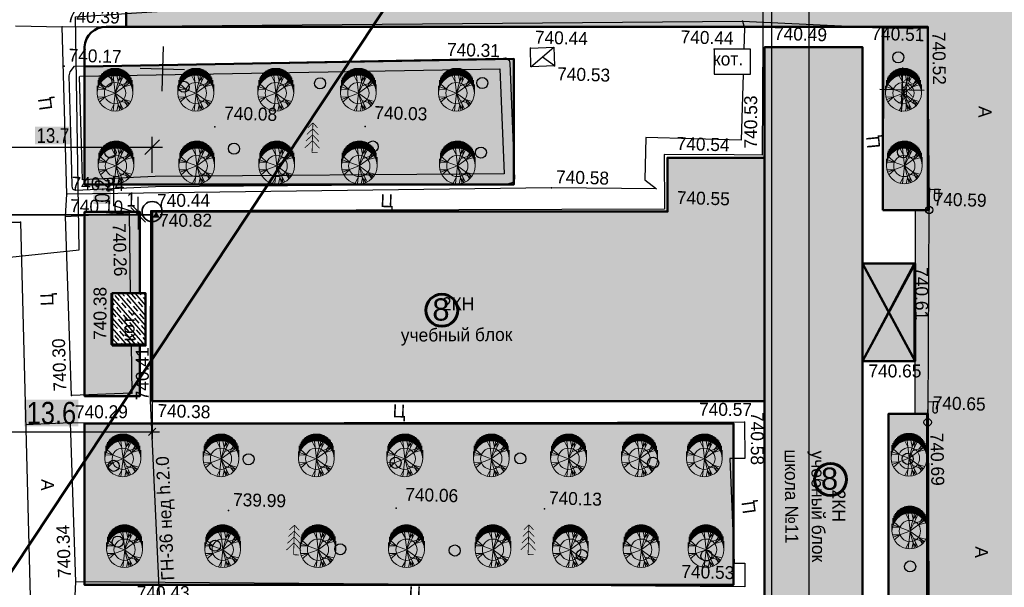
# Model space of a CAD drawing. Header units: millimetres. Extents: x -257011 to 237647566, y 2784933 to 6706507.
# Tile 219 of 256: x 9730843 to 9797399, y 5455907 to 5494236. Entities that reach past the tile are written whole.
import ezdxf

# ---------------------------------------------------------------- set-up
doc = ezdxf.new("R2010")
doc.units = ezdxf.units.MM
doc.header["$LTSCALE"] = 1000
doc.header["$PDMODE"] = 32
doc.header["$PDSIZE"] = 0.3
for name, pattern in [('Д_ТРОТ_ТРУБА', [3, 1.5, -1.5]), ('ДОРОГИ_СТРОЯЩ', [9, 8, -1]), ('Контура низ откосов  Штриховая 0.1-0.5 - - - - - - -', [0.6, 0.1, -0.5]), ('НАВЕС_ОПОРЫ', [3, 2, -1])]:
    doc.linetypes.add(name, pattern=pattern)
for name, color, linetype in [('(001) Сетка', 92, 'Continuous'), ('(002) Рамка', 7, 'Continuous'), ('(004) Точки рельефа', 7, 'Continuous'), ('(007) Здания', 7, 'Continuous'), ('(013) Газ', 40, 'ИК_Газопровод -------г--------'), ('(013) Газопровод', 30, 'ИК_Газопровод -------г--------'), ('(014) Водопровод', 5, 'ИК_Водопровод -------в--------'), ('(022) Возд. Линии', 7, 'Continuous'), ('(025) Дорога', 7, 'Continuous'), ('(035) Откосы', 7, 'Continuous'), ('(038) Деревья', 7, 'Continuous'), ('TREE', 74, 'Continuous')]:
    doc.layers.add(name, color=color, linetype=linetype)
doc.layers.add('.', color=7, linetype='Continuous', lineweight=15)
doc.layers.add('Ф А С А Д', color=250, linetype='Continuous', lineweight=15)
doc.styles.add('ATTR', font='romans.shx', dxfattribs={"width": 0.8, "height": 0.470416})
doc.styles.add('BM-431', font='txt')
doc.styles.add('D-431', font='txt', dxfattribs={"width": 2})
doc.styles.add('P-131', font='txt')
doc.styles.add('Roman', font='romans')
doc.styles.add('S', font='txtwr', dxfattribs={"oblique": 15})
doc.styles.get("Standard").update_dxf_attribs({"font": 'ARIALN.TTF'})
doc.styles.add('Фарход', font='ARIALN.TTF')
doc.linetypes.add('KANALIS_K', pattern='A,1,["<",Standard,S=1.8,R=0,X=-0.9,Y=-0.9],3,-1,["К",Standard,S=1.8,R=0,X=-0.9,Y=-0.9],-1,10', length=16)
doc.linetypes.add('ИК_Водопровод -------в--------', pattern='A,9,-0.6,["В",Standard,S=1.2,R=0,X=0,Y=-0.6],-1.2', length=10.8)
doc.linetypes.add('ИК_Воздушка ------- --------', pattern='A,9,-0.6,["Z",Standard,S=1.2,R=70,X=0.6,Y=-0.65],-1', length=10.6)
doc.linetypes.add('ИК_Газопровод -------г--------', pattern='A,9,-0.6,["Г",Standard,S=1.2,R=0,X=0,Y=-0.6],-1.2', length=10.8)
doc.linetypes.add('ОТКОСЫ_НЕУКР', pattern='A,0.5,["|",Standard,S=1.2,R=0,X=0,Y=-1.2],1,["|",Standard,S=0.5,R=0,X=0,Y=-0.5],0.5', length=2)
doc.linetypes.add('ПОДПОРНАЯ СТЕНКА', pattern='A,2,["V",Standard,S=1.2,R=0,X=0,Y=-1.2],0.2,["V",Standard,S=0.8,R=0,X=0,Y=-0.8],0.25,["V",Standard,S=0.3,R=0,X=0,Y=-0.3],0.25', length=2.7)
doc.dimstyles.new('ISO-25$0', dxfattribs={"dimtxt": 300, "dimasz": 200, "dimexe": 100, "dimexo": 300, "dimgap": 50, "dimtad": 1, "dimdec": 0, "dimtxsty": 'Фарход', "dimblk": 'OBLIQUE', "dimcen": 250, "dimclrd": 256, "dimclrt": 250, "dimadec": 0, "dimazin": 0, "dimtfac": 1, "dimtdec": 0, "dimtmove": 0, "dimatfit": 3, "dimldrblk": 'OBLIQUE', "dimfxl": 0, "dimlwd": -1, "dimarcsym": 0})
doc.dimstyles.new('ISO-25_WS', dxfattribs={"dimscale": 141.414141, "dimtxt": 7, "dimasz": 7, "dimexe": 5, "dimexo": 20, "dimgap": 2, "dimtad": 1, "dimdec": 0, "dimdsep": 46, "dimtxsty": 'Standard', "dimblk": 'OBLIQUE', "dimcen": 2.5, "dimdle": 5, "dimclrd": 5, "dimclre": 5, "dimclrt": 5, "dimadec": 0, "dimazin": 0, "dimtfac": 1, "dimtdec": 0, "dimtmove": 0, "dimatfit": 3, "dimldrblk": 'OBLIQUE', "dimfxl": 0, "dimtolj": 1, "dimtzin": 0, "dimlwd": 30, "dimlwe": 30, "dimarcsym": 0})

# ---------------------------------------------------------------- blocks, each defined once
blk = doc.blocks.new('f')
at = {"layer": '(022) Возд. Линии'}
for points in [[(0, 0.25), (0, 1.5)], [(0, 1.4), (0.75, 1.4)]]:
    blk.add_lwpolyline(points, dxfattribs=at)
blk.add_lwpolyline([(0.4875, 0.65), (0.4875, 0.65, 0.4142136), (0.65, 0.8125), (0.65, 1.4), (0.325, 1.4), (0.325, 0.8125, 0.4142136)], format="xyb", close=True, dxfattribs=at)
blk.add_circle((0, 0), 0.25, dxfattribs=at)
blk = doc.blocks.new('d')
at = {"layer": '(038) Деревья', "color": 30}
blk.add_ellipse((0, 0), major_axis=(0.265, 0.265), ratio=1, start_param=5.497787, end_param=11.780972, dxfattribs=at)
blk = doc.blocks.new('ell')
at = {"const_width": 0.05}
for points in [[(0, 2), (-0.329, 1.671)], [(0, 0), (0, 2)], [(0, 2), (0.329, 1.671)], [(0, 1.6), (-0.386, 1.214)], [(0, 1.6), (0.386, 1.214)], [(0, 0.8), (-0.5, 0.3)], [(0, 1.2), (-0.443, 0.757)], [(0, 1.2), (0.443, 0.757)], [(0, 0.8), (0.5, 0.3)], [(0, 0), (0.375, 0)]]:
    blk.add_lwpolyline(points, dxfattribs=at)
blk = doc.blocks.new('I00250')
at = {"color": 7}
blk.add_solid([(0, 0), (-0.48, 0.83), (0.48, 0.83)], dxfattribs=at)
at = {"color": 4, "linetype": 'Continuous', "style": 'S', "oblique": 15}
blk.add_attdef('Z', (1.245141, 0.11087), '', height=2, dxfattribs=at)
blk = doc.blocks.new('Setka')
at = {"layer": '(001) Сетка'}
for p, q in [((0, 1.5), (0, -1.5)), ((-1.5, 0), (1.5, 0))]:
    blk.add_line(p, q, dxfattribs=at)
blk = doc.blocks.new('kjvklglhl')
at = {"layer": '(004) Точки рельефа'}
for p in [(378.93, 529.121), (391.437, 529.036), (332.964, 527.46), (377.068, 527.19), (380.475, 527.413), (387.082, 527.599), (364.635, 526.904), (362.988, 526.174), (366.301, 525.747), (333.162, 524.799), (353.62, 521.305), (343.474, 520.986), (380.681, 519.976), (374.103, 519.79), (366.333, 517.518), (391.887, 516.738), (333.604, 516.168), (374.22, 516.142), (339.442, 515.154), (333.556, 514.65), (337.831, 515.029), (339.476, 515.145), (330.524, 514.19), (390.932, 513.107), (391.156, 506.543), (336.871, 506.125), (381.147, 503.536), (334.283, 502.595), (338.36, 502.868), (392.209, 502.981), (339.694, 502.379), (379.826, 502.068), (392.192, 502.402), (334.286, 500.732), (356.431, 495.593), (366.459, 495.832), (345.119, 495.121), (379.382, 492.534), (334.932, 490.013)]:
    blk.add_point(p, dxfattribs=at)
at = {"layer": '(007) Здания'}
for points in [[(377.068, 527.19), (377.116, 525.491), (379.568, 525.56), (379.52, 527.259)], [(380.475, 527.413), (382.185, 466.617), (388.791, 466.802), (387.082, 527.599)], [(364.635, 526.904), (366.223, 527.004), (366.301, 525.747), (364.714, 525.648)], [(336.871, 506.125), (336.774, 509.559), (339.103, 509.625), (339.199, 506.19)]]:
    blk.add_lwpolyline(points, close=True, dxfattribs=at)
for points in [[(364.714, 525.648), (366.223, 527.004)], [(366.301, 525.747), (365.468, 526.326)], [(374.581, 503.36), (381.146, 503.545), (380.684, 519.978), (374.119, 519.794), (374.221, 516.142)], [(374.581, 503.36), (339.692, 502.379), (339.333, 515.161), (374.221, 516.142)]]:
    blk.add_lwpolyline(points, dxfattribs=at)
at = {"layer": '(007) Здания', "color": 0, "linetype": 'НАВЕС_ОПОРЫ'}
blk.add_lwpolyline([(391.156, 506.543), (390.972, 513.108), (387.492, 513.011), (387.676, 506.445)], close=True, dxfattribs=at)
for points in [[(387.492, 513.011), (391.156, 506.543)], [(387.676, 506.445), (390.972, 513.108)]]:
    blk.add_lwpolyline(points, dxfattribs=at)
at = {"layer": '(013) Газ', "linetype": 'ИК_Воздушка ------- --------', "ltscale": 0.5, "flags": 128}
blk.add_lwpolyline([(292.909, 529.889), (292.062, 534.008), (300.797, 535.523), (378.045, 536.01), (380.152, 536.01), (380.512, 520.117), (378.614, 520.082), (373.886, 519.972), (374, 516.282), (339.283, 515.209), (339.606, 502.365), (340.619, 488.79), (341.059, 475.484), (341.059, 475.484), (344.329, 475.58), (345.717, 447.337), (345.717, 447.337)], dxfattribs=at)
at = {"layer": '(014) Водопровод', "ltscale": 0.5, "flags": 128}
blk.add_lwpolyline([(313.499, 509.603), (334.539, 512.433), (333.84, 528.157), (363.046, 530.904), (398.253, 533.905)], dxfattribs=at)
at = {"layer": '(025) Дорога', "linetype": 'Д_ТРОТ_ТРУБА', "flags": 128}
for points in [[(333.604, 516.168), (332.964, 527.46), (378.93, 529.121), (379.066, 528.657), (379.066, 527.246)], [(379.066, 525.545), (379.066, 521.091), (372.609, 521.091), (372.613, 518.239), (373.418, 517.642), (366.333, 517.518), (333.604, 516.168)], [(338.216, 506.163), (338.36, 502.868), (334.283, 502.595), (333.556, 514.65), (337.831, 515.029)], [(337.831, 515.029), (338.067, 509.596)], [(393.417, 465.63), (390.565, 465.619), (389.517, 502.905), (392.209, 502.981), (393.417, 465.63)], [(380.155, 490.956), (334.932, 490.013), (334.286, 500.732), (371.231, 501.827), (379.825, 502.082), (379.898, 499.61), (378.901, 499.581)], [(379.382, 492.534), (380.108, 492.556), (380.155, 490.956)]]:
    blk.add_lwpolyline(points, dxfattribs=at)
at = {"layer": '(025) Дорога', "linetype": 'Контура низ откосов  Штриховая 0.1-0.5 - - - - - - -'}
for points in [[(378.93, 529.121), (388.474, 528.958)], [(329.81, 527.423), (332.964, 527.46)], [(392.209, 502.981), (391.887, 516.738)], [(333.556, 514.65), (333.604, 516.168)], [(334.286, 500.732), (331.26, 500.509)], [(334.896, 488.007), (334.932, 490.013)]]:
    blk.add_lwpolyline(points, dxfattribs=at)
at = {"layer": '(025) Дорога', "linetype": 'Д_ТРОТ_ТРУБА', "flags": 128}
blk.add_lwpolyline([(391.887, 516.738), (388.796, 516.656), (388.474, 528.958), (391.437, 529.036)], close=True, dxfattribs=at)
blk.add_lwpolyline([(269.368, 515.247), (270.684, 506.001), (279.473, 507.345), (281.553, 506.423), (308.542, 510.883), (312.531, 513.649), (318.524, 513.838), (330.524, 514.19), (333.406, 460.634), (331.811, 454.811, 1.56758), (332.906, 443.73, 0.509364), (333.962, 453.359), (336.672, 456.912), (338.021, 457.657), (347.714, 458.292), (347.773, 448.108), (343.552, 448.203), (343.703, 435.09)], format="xyb", dxfattribs=at)
at = {"layer": '(035) Откосы', "linetype": 'ОТКОСЫ_НЕУКР', "ltscale": 0.5}
blk.add_lwpolyline([(333.787, 519.563), (333.534, 524.149), (333.576, 524.429), (333.871, 524.832), (362.842, 526.167), (362.988, 526.174), (363.23, 526.062), (363.288, 525.847), (363.822, 518.047), (363.7, 517.812), (363.34, 517.678), (339.576, 516.822), (334.182, 516.44), (334.01, 516.495), (333.954, 516.578), (333.936, 516.762), (333.787, 519.563)], dxfattribs=at)
at = {"layer": '(035) Откосы', "linetype": 'Контура низ откосов  Штриховая 0.1-0.5 - - - - - - -', "ltscale": 0.5}
blk.add_lwpolyline([(334.486, 519.601), (334.237, 524.116), (334.242, 524.148), (362.613, 525.455), (363.098, 518.37), (339.538, 517.521), (334.615, 517.173)], close=True, dxfattribs=at)
at = {"layer": '(035) Откосы', "linetype": 'ПОДПОРНАЯ СТЕНКА', "ltscale": 0.5, "flags": 128}
blk.add_lwpolyline([(378.901, 499.581), (379.382, 492.534)], dxfattribs=at)
at = {"layer": '(001) Сетка'}
for p in [(339.817, 524.81), (389.817, 524.81)]:
    blk.add_blockref('Setka', p, dxfattribs=at)
at = {"layer": '(007) Здания', "color": 0, "xscale": 0.4999999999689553, "yscale": 0.4999999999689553, "zscale": 0.4999999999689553, "rotation": 180.7371977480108}
blk.add_blockref('I00250', (339.668, 515.171), dxfattribs=at)
at = {"layer": '(022) Возд. Линии'}
for p in [(391.887, 516.738), (392.192, 502.402)]:
    blk.add_blockref('f', p, dxfattribs=at)
at = {"layer": '(038) Деревья', "color": 30, "linetype": 'Continuous'}
for p in [(389.512, 526.981), (350.494, 524.131), (361.45, 524.457), (336.055, 523.846), (341.288, 523.642), (390.015, 520.588), (344.802, 519.554), (354.174, 519.964), (361.491, 519.76), (336.462, 519.064), (390.913, 499.899), (364.735, 499.189), (373.721, 499.148), (346.379, 498.615), (356.318, 498.656), (337.279, 497.918), (360.478, 492.849), (377.495, 492.979), (337.697, 492.805), (344.276, 492.716), (352.744, 492.716), (369.079, 492.783), (391.282, 492.642)]:
    blk.add_blockref('d', p, dxfattribs=at)
at = {"layer": '(038) Деревья', "linetype": 'Continuous'}
for p in [(390.138, 523.561), (350.086, 519.443), (365.443, 492.719), (349.601, 492.256)]:
    blk.add_blockref('ell', p, dxfattribs=at)
at = {"layer": '(004) Точки рельефа', "style": 'D-431'}
for s, p in [('740.39', (333.252, 527.775)), ('740.49', (381.077, 527.928)), ('740.51', (387.656, 528.116)), ('740.44', (364.923, 527.219)), ('740.44', (374.767, 527.519)), ('740.31', (359.007, 526.232)), ('740.17', (333.449, 525.114)), ('740.53', (366.499, 524.79)), ('740.03', (354.22, 521.825)), ('740.08', (344.074, 521.506)), ('740.54', (374.703, 520.31)), ('740.58', (366.62, 517.833)), ('740.59', (392.174, 517.053)), ('740.24', (333.891, 516.483)), ('740.55', (374.82, 516.663)), ('740.10', (333.843, 514.965)), ('740.65', (392.497, 503.296)), ('740.38', (340.128, 501.299)), ('740.06', (357.031, 496.113)), ('740.13', (366.747, 496.147)), ('739.99', (345.407, 495.436)), ('740.53', (375.834, 491.439))]:
    blk.add_text(s, height=0.875, dxfattribs=at).set_placement(p)
for s, rotation, p in [('740.52', 272.38371, (391.765, 528.76)), ('740.53', 91.61068, (380.15, 520.561)), ('740.44', 1.91137, (339.719, 515.477)), ('740.82', 1.75436, (339.893, 514.138)), ('740.26', 273.21265, (336.745, 514.27)), ('740.61', 271.95798, (391.05, 512.85)), ('740.38', 91.61068, (336.548, 506.404)), ('740.30', 93.44953, (333.951, 502.863)), ('740.41', 91.61068, (339.521, 502.408)), ('740.65', 1.61068, (388.105, 505.32)), ('740.57', 1.29298, (376.73, 502.413)), ('740.58', 271.61068, (380.225, 502.76)), ('740.29', 1.69784, (334.564, 501.055)), ('740.69', 272.73669, (392.393, 501.692)), ('740.34', 93.44983, (334.601, 490.281)), ('740.43', 1.61068, (339.083, 488.97))]:
    blk.add_text(s, height=0.875, rotation=rotation, dxfattribs=at).set_placement(p)
at = {"layer": '(007) Здания', "color": 0, "linetype": 'Continuous', "style": 'BM-431'}
for rotation, p in [(1.61068, (377.015, 526.081)), (91.61068, (338.447, 506.348))]:
    blk.add_text('кот.', height=0.88, rotation=rotation, dxfattribs=at).set_placement(p)
at = {"layer": '(007) Здания', "color": 0}
for s, rotation, style, p in [('2КН', 1.61068, 'P-131', (359.155, 509.041)), ('учебный блок', 2, 'BM-431', (356.443, 506.845)), ('школа №11', 272, 'BM-431', (382.587, 500.304)), ('учебный блок', 272, 'BM-431', (384.386, 500.272)), ('2КН', 271.61068, 'P-131', (385.883, 497.681))]:
    blk.add_text(s, height=0.88, rotation=rotation, dxfattribs=dict(at, style=style)).set_placement(p)
at = {"layer": '(013) Газопровод', "color": 0, "linetype": 'Continuous', "style": 'BM-431'}
blk.add_text('ГН-36 нед h.2.0', height=0.875, rotation=94.21024, dxfattribs=at).set_placement((341.589, 490.311))
at = {"layer": '(025) Дорога', "linetype": 'ДОРОГИ_СТРОЯЩ', "style": 'BM-431'}
for s, rotation, p in [('A', 270, (395.045, 523.852)), ('Ц', 99.38237, (332.456, 521.87)), ('Ц', 96.99086, (388.469, 520.844)), ('Ц', 93.3783, (332.909, 508.613)), ('A', 270, (332.405, 496.888)), ('Ц', 99.38237, (380.758, 495.972)), ('A', 270, (395.645, 494.123))]:
    blk.add_text(s, height=0.875, rotation=rotation, dxfattribs=at).set_placement(p)
for p in [(354.797, 515.891), (356.026, 501.725), (357.449, 489.478)]:
    blk.add_text('Ц', height=0.875, dxfattribs=at).set_placement(p)
blk = doc.blocks.new('dhdyfh')
at = {"layer": 'TREE', "color": 92, "lineweight": 20}
for p, q in [((10254035, 5666629), (10254035, 5666140)), ((10254096, 5666652), (10254096, 5666163)), ((10254156, 5666184), (10254156, 5666675)), ((10254217, 5666691), (10254217, 5666204)), ((10254277, 5666217), (10254277, 5666705)), ((10254338, 5666714), (10254338, 5666227)), ((10254398, 5666235), (10254398, 5666724)), ((10254459, 5666724), (10254459, 5666238)), ((10254519, 5666243), (10254519, 5666724)), ((10254580, 5666724), (10254580, 5666240)), ((10254640, 5666233), (10254640, 5666724)), ((10254701, 5666717), (10254701, 5666227)), ((10254761, 5666215), (10254761, 5666706)), ((10254822, 5666693), (10254822, 5666199)), ((10254882, 5666186), (10254882, 5666674)), ((10254943, 5666652), (10254943, 5666166)), ((10255003, 5666140), (10255003, 5666629)), ((10253430, 5665555), (10253430, 5666052)), ((10253491, 5665666), (10253491, 5666158)), ((10253551, 5665761), (10253551, 5666240)), ((10253612, 5665831), (10253612, 5666323)), ((10253672, 5665895), (10253672, 5666384)), ((10253733, 5665949), (10253733, 5666439)), ((10253793, 5665998), (10253793, 5666487)), ((10253854, 5666529), (10253854, 5666039)), ((10253914, 5666083), (10253914, 5666567)), ((10253975, 5666109), (10253975, 5666601)), ((10254443, 5665800), (10254236, 5666193)), ((10254532, 5665031), (10254393, 5666223)), ((10254522, 5665028), (10254837, 5666198)), ((10254522, 5665031), (10255054, 5666100)), ((10254739, 5665821), (10254650, 5666236)), ((10254739, 5665828), (10254966, 5666152)), ((10254897, 5665793), (10254946, 5666154)), ((10255064, 5666601), (10255064, 5666114)), ((10255125, 5666081), (10255125, 5666565)), ((10255185, 5666529), (10255185, 5666042)), ((10255246, 5665998), (10255246, 5666487)), ((10255306, 5666441), (10255306, 5665949)), ((10255367, 5665893), (10255367, 5666384)), ((10255427, 5666323), (10255427, 5665828)), ((10255488, 5665756), (10255488, 5666256)), ((10255548, 5666158), (10255548, 5665664)), ((10255609, 5665574), (10255609, 5666055)), ((10253309, 5665030), (10253309, 5665514)), ((10253851, 5665282), (10253348, 5665297)), ((10253370, 5665419), (10253370, 5665908)), ((10254519, 5665030), (10253387, 5665451)), ((10253851, 5665290), (10253466, 5665636)), ((10254522, 5665028), (10255488, 5665736)), ((10254778, 5665531), (10255478, 5665762)), ((10255123, 5665467), (10255340, 5665898)), ((10255133, 5665459), (10255577, 5665590)), ((10255212, 5665677), (10255390, 5665854)), ((10255669, 5665911), (10255669, 5665409)), ((10255730, 5665030), (10255730, 5665615))]:
    blk.add_line(p, q, dxfattribs=at)
at = {"layer": 'TREE', "color": 30, "lineweight": 20, "true_color": 0xf8991e}
for p, q in [((10253851, 5664777), (10253348, 5664762)), ((10254519, 5665030), (10253387, 5664608)), ((10253851, 5664769), (10253466, 5664423)), ((10254532, 5665028), (10254393, 5663836)), ((10254522, 5665031), (10254837, 5663861)), ((10254522, 5665031), (10255488, 5664323)), ((10254522, 5665028), (10255054, 5663959)), ((10254443, 5664259), (10254236, 5663866)), ((10254739, 5664238), (10254650, 5663823)), ((10254739, 5664231), (10254966, 5663908)), ((10254778, 5664528), (10255478, 5664297)), ((10254897, 5664266), (10254946, 5663905)), ((10255123, 5664592), (10255340, 5664161)), ((10255133, 5664600), (10255577, 5664469)), ((10255212, 5664382), (10255390, 5664205))]:
    blk.add_line(p, q, dxfattribs=at)
blk.add_circle((10254519, 5665030), 1210, dxfattribs=at)
at = {"layer": 'TREE', "color": 92, "lineweight": 20}
blk.add_circle((10254519, 5665030), 720, dxfattribs=at)
at = {"layer": 'TREE', "color": 30, "lineweight": 20, "true_color": 0xf8991e, "style": 'ATTR', "width": 0.8, "flags": 9}
for p in [(10254522, 5665031), (10254522, 5665028)]:
    blk.add_attdef('ESTCODE', p, '', height=14.1, rotation=90, dxfattribs=at)
blk = doc.blocks.new('_Oblique')
at = {"color": 0, "linetype": 'ByBlock', "lineweight": -2}
blk.add_line((-0.5, -0.5), (0.5, 0.5), dxfattribs=at)
blk = doc.blocks.new('*D1776')
at = {"color": 5, "transparency": 16777216}
for p, q in [((9726382, 5483889), (9726382, 5486328)), ((9739796, 5483889), (9739796, 5486328)), ((9725675, 5485621), (9740503, 5485621))]:
    blk.add_line(p, q, dxfattribs=at)
at = {"layer": 'Defpoints', "color": 0, "lineweight": 50, "transparency": 16777216}
for p in [(9739796, 5485621), (9726382, 5481061), (9739796, 5481061)]:
    blk.add_point(p, dxfattribs=at)
at = {"color": 5, "transparency": 16777216, "xscale": 989.89898989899, "yscale": 989.89898989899, "zscale": 989.89898989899, "rotation": 180}
blk.add_blockref('_Oblique', (9726382, 5485621), dxfattribs=at)
at = {"color": 5, "transparency": 16777216, "xscale": 989.89898989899, "yscale": 989.89898989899, "zscale": 989.89898989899}
blk.add_blockref('_Oblique', (9739796, 5485621), dxfattribs=at)
at = {"color": 5, "lineweight": 0, "transparency": 16777216, "insert": (9733089, 5486409), "char_height": 989.9, "attachment_point": 5, "bg_fill": 1, "box_fill_scale": 1.1, "bg_fill_color": 255, "bg_fill_transparency": 0}
blk.add_mtext('\\A1;13.7', dxfattribs=at)
blk = doc.blocks.new('*D1777')
at = {"color": 5, "transparency": 16777216}
for p, q in [((9737214, 5481661), (9737214, 5483698)), ((9738851, 5481279), (9738851, 5482269)), ((9738851, 5481170), (9737214, 5481661)), ((9736968, 5481279), (9738144, 5481279)), ((9736968, 5481061), (9738144, 5481061)), ((9738851, 5481279), (9738851, 5481061)), ((9738851, 5481279), (9738851, 5481061)), ((9738851, 5481061), (9738851, 5480071))]:
    blk.add_line(p, q, dxfattribs=at)
at = {"layer": 'Defpoints', "color": 0, "lineweight": 50, "transparency": 16777216}
for p in [(9738851, 5481061), (9739796, 5481279), (9739796, 5481061)]:
    blk.add_point(p, dxfattribs=at)
at = {"color": 5, "transparency": 16777216, "xscale": 989.89898989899, "yscale": 989.89898989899, "zscale": 989.89898989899}
for p, rotation in [((9738851, 5481279), 270), ((9738851, 5481061), 90)]:
    blk.add_blockref('_Oblique', p, dxfattribs=dict(at, rotation=rotation))
at = {"color": 5, "lineweight": 0, "transparency": 16777216, "insert": (9736426, 5482679), "char_height": 989.9, "attachment_point": 5, "rotation": 90, "bg_fill": 1, "box_fill_scale": 1.1, "bg_fill_color": 255, "bg_fill_transparency": 0}
blk.add_mtext('\\A1;0.2', dxfattribs=at)
blk = doc.blocks.new('*D1781')
at = {"color": 5, "linetype": 'KANALIS_K', "lineweight": -2, "ltscale": 1000, "transparency": 16777216}
for p, q in [((9726182, 5479973), (9726182, 5465904)), ((9739796, 5476601), (9739796, 5465904))]:
    blk.add_line(p, q, dxfattribs=at)
at = {"color": 5, "linetype": 'KANALIS_K', "ltscale": 1000, "transparency": 16777216}
blk.add_line((9725682, 5466404), (9740296, 5466404), dxfattribs=at)
at = {"layer": 'Defpoints', "color": 0, "linetype": 'KANALIS_K', "lineweight": 50, "ltscale": 1000, "transparency": 16777216}
for p in [(9726182, 5480023), (9739796, 5476651), (9739796, 5466404)]:
    blk.add_point(p, dxfattribs=at)
at = {"color": 5, "linetype": 'KANALIS_K', "ltscale": 1000, "transparency": 16777216, "xscale": 500, "yscale": 500, "zscale": 500, "rotation": 180}
blk.add_blockref('_Oblique', (9726182, 5466404), dxfattribs=at)
at = {"color": 5, "linetype": 'KANALIS_K', "ltscale": 1000, "transparency": 16777216, "xscale": 500, "yscale": 500, "zscale": 500}
blk.add_blockref('_Oblique', (9739796, 5466404), dxfattribs=at)
at = {"color": 5, "linetype": 'KANALIS_K', "ltscale": 1000, "transparency": 16777216, "insert": (9732989, 5467670), "char_height": 1500, "attachment_point": 5, "style": 'Фарход', "bg_fill": 1, "box_fill_scale": 1.1, "bg_fill_color": 255, "bg_fill_transparency": 0}
blk.add_mtext('13.6', dxfattribs=at)

msp = doc.modelspace()

# ---------------------------------------------------------------- hatches: boundary and pattern name
at = {"layer": '.', "lineweight": 50, "ltscale": 1000, "transparency": 33554687}
h = msp.add_hatch(color=256, dxfattribs=at)
h.dxf.hatch_style = 1
h.set_gradient(color1=(132, 132, 132), color2=(132, 132, 132), tint=1)
h.paths.add_polyline_path([(9738047.331, 5497829.606), (9799140.732, 5497204.157), (9799140.732, 5484655.528), (9801915.55, 5484655.528), (9801894.536, 5464447.132), (9799010.476, 5464444.115), (9799045.263, 5431182.701), (9809004.976, 5431432.959), (9810831.109, 5431344.692), (9810788.746, 5430468.244), (9810612.726, 5426826.625), (9807269.127, 5427093.579), (9807057.94, 5425322.533), (9739522.649, 5423851.9), (9739522.649, 5428333.55), (9773415.802, 5429065.133), (9773415.802, 5430977.715), (9789558.262, 5430977.715), (9789558.262, 5430261.133), (9792184.629, 5430261.133), (9792184.629, 5467611.379), (9791369.235, 5467626.65), (9791394.924, 5481388.598), (9792234.988, 5481388.598), (9792234.988, 5493747.169), (9738047.331, 5493747.169)])
at = {"linetype": 'KANALIS_K', "ltscale": 1000}
h = msp.add_hatch(dxfattribs=at)
h.set_pattern_fill('JIS_STN_1E', color=252, scale=550, angle=266, style=0)
h.set_pattern_definition([(311, (-555770.2, -221587.06), (415.09027, 360.832466), []), (311, (-555797.26, -221973.86), (415.09027, 360.832466), [550, -275])])
h.paths.add_polyline_path([(9739796.079, 5481279.182), (9774636.444, 5481279.182), (9774636.444, 5484909.216), (9781194.034, 5484909.216), (9781194.034, 5492379.249), (9787817.979, 5492379.249), (9787825.267, 5477771.186), (9791364.184, 5477771.186), (9791364.184, 5471169.172), (9787817.979, 5471169.172), (9787817.979, 5431520.565), (9781236.587, 5431520.565), (9781236.587, 5437710.049), (9775571.383, 5437710.049), (9775571.383, 5441812.345), (9740732.32, 5441812.345), (9740732.32, 5454783.158), (9781191.125, 5454783.158), (9781191.125, 5468480.967), (9739796.079, 5468480.967)])
h = msp.add_hatch(dxfattribs=at)
h.set_pattern_fill('JIS_STN_1E', color=252, scale=450, angle=266, style=0)
h.set_pattern_definition([(311, (-556658.02, -196342.7), (339.619311, 295.226563), []), (311, (-556680.16, -196659.17), (339.619311, 295.226563), [450, -225])])
h.paths.add_polyline_path([(9737101.295, 5472233.633), (9739352.704, 5472233.633), (9739352.704, 5475760.555), (9737101.295, 5475760.555)])
at = {"lineweight": 50}
h = msp.add_hatch(color=1, dxfattribs=at)
h.set_gradient(color1=(255, 255, 255), one_color=1, tint=1)
h.paths.add_polyline_path([(9758300.461, 5474613.126, 1), (9760461.808, 5474613.126, 1)])
h = msp.add_hatch(color=1, dxfattribs=at)
h.set_gradient(color1=(255, 255, 255), one_color=1, tint=1)
h.paths.add_polyline_path([(9784568.561, 5463190.508, 1), (9786729.907, 5463190.508, 1)])
at = {"layer": 'Ф А С А Д', "linetype": 'KANALIS_K', "ltscale": 1000}
h = msp.add_hatch(dxfattribs=at)
h.set_pattern_fill('CROSS', color=92, scale=40, angle=95)
h.set_pattern_definition([(95, (-555770.2, -221587.06), (-275.171012, 230.8958947), [127, -381]), (185, (-555712.5, -221518.26), (-230.8958947, -275.171012), [127, -381])])
h.paths.add_polyline_path([(9735232.32, 5491071.67), (9764251.233, 5491591.556), (9764251.233, 5483108.659), (9735232.32, 5483108.659)], flags=17)
h.paths.add_polyline_path([(9735232.32, 5466974.282), (9779090.495, 5466974.282), (9779090.495, 5456068.293), (9735232.32, 5456068.293)], flags=17)
h.paths.add_polyline_path([(9735232.32, 5468822.222), (9738969.435, 5468822.222), (9738969.435, 5472233.633), (9737101.295, 5472233.633), (9737101.295, 5475760.555), (9738969.435, 5475760.555), (9738969.435, 5481260.599), (9735232.32, 5481260.599)], flags=17)
h.paths.add_polyline_path([(9735232.32, 5442186.341), (9738969.435, 5442186.341), (9738969.435, 5446989.272), (9737989.108, 5446989.272), (9737989.108, 5450516.195), (9738969.435, 5450516.195), (9738969.435, 5454235.879), (9735232.32, 5454235.879)], flags=17)
edge = h.paths.add_edge_path()
edge.add_line((9737452.912, 5428288.875), (9773415.802, 5429065.133))
edge.add_line((9773415.802, 5429065.133), (9773415.802, 5440462.209))
edge.add_line((9773415.802, 5440462.209), (9735232.32, 5440462.209))
edge.add_line((9735232.32, 5440462.209), (9735232.32, 5430320.543))
edge.add_arc((9737330.079, 5430383.995), 2098.718, 181.73253397, 273.35532392)
h.paths.add_polyline_path([(9789566.246, 5430261.133), (9792184.629, 5430261.133), (9792184.629, 5467611.379), (9789566.246, 5467611.379)])
h.paths.add_polyline_path([(9799028.839, 5431183.051), (9799028.839, 5464447.132), (9801915.55, 5464447.132), (9801915.55, 5484655.528), (9799140.732, 5484655.528), (9799140.732, 5497204.157), (9738047.331, 5497829.606), (9738047.331, 5499355.383), (9698328.96, 5501355.383), (9694541.036, 5501355.383), (9692585.925, 5501356.444), (9694959.297, 5502381.059), (9701657.021, 5502773.92), (9783529.241, 5501166.636), (9799140.732, 5500383.649), (9811484.066, 5499523.795), (9810589.23, 5432686.438), (9809004.976, 5431432.959)])
h.paths.add_polyline_path([(9789181.816, 5481379.137), (9792234.988, 5481379.137), (9792234.988, 5493747.169), (9789181.816, 5493747.169)], flags=17)

# ---------------------------------------------------------------- linework, layer by layer
at = {"layer": '(002) Рамка', "color": 0, "lineweight": 60, "ltscale": 1000}
for centre in [(9759381.135, 5474613.126), (9785649.234, 5463190.508)]:
    msp.add_circle(centre, 1080.673, dxfattribs=at)
at = {"lineweight": 50, "ltscale": 1000}
for p, q in [((9645617.687, 5329487.386), (9927692.613, 5754348.678)), ((9738047.331, 5493747.169), (9738047.331, 5497829.606)), ((9781194.034, 5484909.216), (9781194.034, 5468480.967)), ((9791364.184, 5477771.186), (9787817.979, 5471169.172)), ((9791364.184, 5471169.172), (9787817.979, 5477771.186))]:
    msp.add_line(p, q, dxfattribs=at)
at = {"lineweight": 30, "ltscale": 1000}
msp.add_lwpolyline([(9807057.94, 5425322.533), (9739522.649, 5423851.9), (9739522.649, 5428333.55), (9773415.802, 5429065.133), (9773415.802, 5430977.715), (9789558.262, 5430977.715), (9789558.262, 5430261.133), (9792184.629, 5430261.133), (9792184.629, 5467611.379), (9791369.235, 5467626.65), (9791394.924, 5481388.598), (9792234.988, 5481388.598), (9792234.988, 5493747.169), (9738047.331, 5493747.169), (9738047.331, 5497829.606)], dxfattribs=at)
at = {"lineweight": 50, "ltscale": 1000}
msp.add_lwpolyline([(9735232.32, 5491071.67), (9735232.32, 5492400.306, -0.412839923), (9736680.19, 5493747.169), (9779897.892, 5493747.169), (9789181.816, 5493747.169)], format="xyb", dxfattribs=at)
for points in [[(9789181.816, 5481379.137), (9792234.988, 5481379.137), (9792234.988, 5493747.169), (9789181.816, 5493747.169)], [(9735232.32, 5491071.67), (9764251.233, 5491591.556), (9764251.233, 5483108.659), (9735232.32, 5483108.659)], [(9787817.979, 5477771.186), (9791364.184, 5477771.186), (9791364.184, 5471169.172), (9787817.979, 5471169.172)], [(9737101.295, 5472233.633), (9739352.704, 5472233.633), (9739352.704, 5475760.555), (9737101.295, 5475760.555)], [(9789566.246, 5430261.133), (9792184.629, 5430261.133), (9792184.629, 5467611.379), (9789566.246, 5467611.379)], [(9735232.32, 5466974.282), (9779090.495, 5466974.282), (9779090.495, 5456068.293), (9735232.32, 5456068.293)]]:
    msp.add_lwpolyline(points, close=True, dxfattribs=at)
for points in [[(9739796.079, 5481279.182), (9774636.444, 5481279.182), (9774636.444, 5484909.216), (9781194.034, 5484909.216), (9781194.034, 5492379.249), (9787817.979, 5492379.249), (9787817.979, 5431520.565), (9781236.587, 5431520.565), (9781236.587, 5437710.049), (9775571.383, 5437710.049), (9775571.383, 5441812.345), (9740732.32, 5441812.345), (9740732.32, 5454783.158), (9781191.125, 5454783.158), (9781191.125, 5468480.967), (9739796.079, 5468480.967), (9739796.079, 5481279.182)], [(9738969.435, 5475760.555), (9738969.435, 5481260.599), (9735232.32, 5481260.599), (9735232.32, 5468822.222), (9738969.435, 5468822.222), (9738969.435, 5472233.633)]]:
    msp.add_lwpolyline(points, dxfattribs=at)
at = {"color": 222, "lineweight": 35}
msp.add_lwpolyline([(9726082.32, 5481060.599), (9739796.079, 5481060.599), (9739796.079, 5481279.182)], dxfattribs=at)
msp.add_circle((9739796.079, 5481279.182), 679.103, dxfattribs=at)
at = {"layer": 'Defpoints', "color": 4}
msp.add_lwpolyline([(9635701.871, 5536124.504), (9635701.871, 5326124.504), (9784201.871, 5326124.504), (9784201.871, 5536124.504)], close=True, dxfattribs=at)
at = {"layer": 'Defpoints', "color": 6}
msp.add_lwpolyline([(9781671.567, 5536124.504), (9781671.567, 5326124.504), (9930171.567, 5326124.504), (9930171.567, 5536124.504)], close=True, dxfattribs=at)

# ---------------------------------------------------------------- block references
at = {"lineweight": 5, "xscale": 999.9999999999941, "yscale": 999.9999999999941, "zscale": 999.9999999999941, "rotation": 358.3893224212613}
msp.add_blockref('kjvklglhl', (9386059.538, 4975868.643), dxfattribs=at)
at = {"lineweight": 50}
for p in [(-517230.116, -175751.731), (-511767.575, -175751.731), (-506365.113, -175751.731), (-500780.96, -175751.731), (-494152.652, -175751.731), (-463936.544, -175751.731), (-517170.405, -180670.833), (-511707.864, -180670.833), (-506305.402, -180670.833), (-500721.248, -180670.833), (-494092.941, -180670.833), (-463876.833, -180670.833), (-516704.48, -200446.716), (-510068.213, -200446.716), (-503627.95, -200446.716), (-497646.125, -200446.716), (-491799.307, -200446.716), (-486574.48, -200446.716), (-481781.459, -200446.716), (-477395.485, -200446.716), (-463562.752, -200404.102), (-463503.04, -205323.204), (-516588.057, -206583.78), (-509951.79, -206583.78), (-503511.527, -206583.78), (-497529.702, -206583.78), (-491682.884, -206583.78), (-486458.057, -206583.78), (-481665.036, -206583.78), (-477279.062, -206583.78)]:
    msp.add_blockref('dhdyfh', p, dxfattribs=at)

# ---------------------------------------------------------------- texts
at = {"color": 1, "lineweight": 30, "insert": (9738690.332, 5482569.303), "char_height": 960.3676, "width": 559.57564, "attachment_point": 3, "rotation": 359.24377899}
msp.add_mtext('{\\C222;1}', dxfattribs=at)
at = {"color": 250, "char_height": 1500, "width": 156685.73039, "attachment_point": 6, "style": 'Roman'}
for insert in [(9759901.039, 5474656.457, 0), (9786169.138, 5463233.839, 0)]:
    msp.add_mtext('\\pt64500;{\\fArial|b0|i0|c0|p34;8}', dxfattribs=dict(at, insert=insert))

# ---------------------------------------------------------------- dimensions: what is measured, and where the dimension line sits
at = {"lineweight": 0}
dim = msp.add_linear_dim(base=(9739796.079, 5485620.719), p1=(9726382.32, 5481060.599), p2=(9739796.079, 5481060.599), text='13.7', dimstyle='ISO-25_WS', override={"dimtmove": 1, "dimtfill": 2, "dimtfillclr": 255, "dimlwd": 65535, "dimlwe": 65535}, dxfattribs=at)
dim.commit()
dim.dimension.update_dxf_attribs({"geometry": '*D1776', "text_midpoint": (9733089.2, 5486408.963)})
dim = msp.add_linear_dim(base=(9738850.678, 5481060.599), p1=(9739796.079, 5481279.182), p2=(9739796.079, 5481060.599), angle=90, text='0.2', dimstyle='ISO-25_WS', override={"dimtmove": 1, "dimtfill": 2, "dimtfillclr": 255, "dimlwd": 65535, "dimlwe": 65535}, dxfattribs=at)
dim.commit()
dim.dimension.update_dxf_attribs({"geometry": '*D1777', "text_midpoint": (9736425.705, 5481943.738)})
at = {"linetype": 'KANALIS_K', "ltscale": 1000}
dim = msp.add_linear_dim(base=(9739796.079, 5466403.778), p1=(9726182.32, 5480022.703), p2=(9739796.079, 5476650.513), text='13.6', dimstyle='ISO-25$0', override={"dimtxt": 1500, "dimasz": 500, "dimexe": 500, "dimexo": 50, "dimgap": 500, "dimdle": 500, "dimclrd": 5, "dimclre": 5, "dimclrt": 5, "dimtmove": 1, "dimtfill": 2, "dimtfillclr": 255}, dxfattribs=at)
dim.commit()
dim.dimension.update_dxf_attribs({"geometry": '*D1781', "text_midpoint": (9732989.2, 5467669.638)})

doc.saveas('drawing.dxf')
